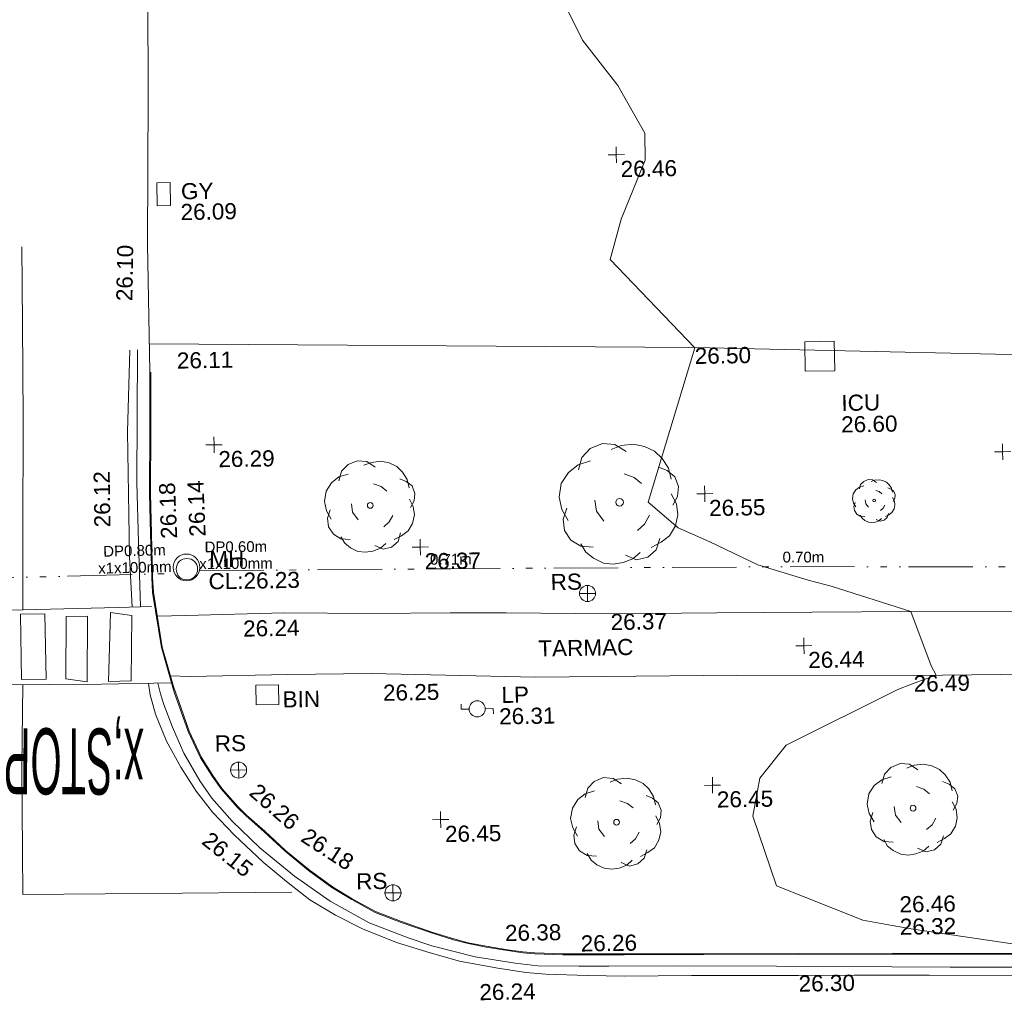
# Model space of a CAD drawing. Header units: millimetres. Extents: x -290717 to 520720, y -88450 to 287762.
# Tile 181 of 256: x -109149 to -86232, y 83021 to 105849. Entities that reach past the tile are written whole.
import ezdxf

# ---------------------------------------------------------------- set-up
doc = ezdxf.new("R2010")
doc.units = ezdxf.units.MM
doc.linetypes.add('IMPORT-UG_EIR_QLB2 _2_', pattern=[2750, 1500, -300, 0, -300, 150, -300, 0, -200])
doc.linetypes.add('IMPORT-UG_ELEC_STREET LIGHTING_QLB2 _2_', pattern=[2700, 1500, -300, 0, -250, 150, -300, 0, -200])
for name, color, linetype, lineweight, true_color in [('00_TOPO_BIN', 7, 'Continuous', 9, 0x7f5f3f), ('00_TOPO_FOOTPATH', 7, 'Continuous', 9, 0xa50000), ('00_TOPO_FURN_LAMP_POST', 7, 'Continuous', 9, 0x666666), ('00_TOPO_FURN_SIGN', 7, 'Continuous', 9, 0x666666), ('00_TOPO_KERB_BOTTOM', 1, 'Continuous', 9, 0xff0000), ('00_TOPO_KERB_TOP', 7, 'Continuous', 9, 0xa500a5), ('00_TOPO_LEVEL_SPOT', 7, 'Continuous', 9, 0x666666), ('00_TOPO_ROAD_MARKING_WHITE_CONTINUOUS', 7, 'Continuous', 9, 0x999999), ('00_TOPO_ROAD_MARKING_YELLOW_CONTINUOUS', 40, 'Continuous', 9, 0xffbf00), ('00_TOPO_SERV_GULLY', 7, 'Continuous', 9, 0x5252a5), ('00_TOPO_SERV_IC', 5, 'Continuous', 9, 0x0000ff), ('00_TOPO_SERV_MH', 7, 'Continuous', 9, 0x666666), ('00_TOPO_TREE', 7, 'Continuous', 9, 0x666666), ('01_DTM_CONTOUR_MNR', 7, 'Continuous', 9, 0xa5a552), ('12333-PUM-2D-U-0001-C01 - Rev2_REVIT IMPORT_dwg', 7, 'Continuous', 9, 0x767676), ('PUM-EIRCOMM-MH', 6, 'Continuous', 9, 0xff00ff), ('PUM-EIRCOMM-NOTES', 6, 'Continuous', 9, 0xff00ff), ('PUM-EIRCOMM-QLB2', 6, 'IMPORT-UG_EIR_QLB2 _2_', 9, 0xff00ff)]:
    doc.layers.add(name, color=color, linetype=linetype, lineweight=lineweight, true_color=true_color)
for name, color, linetype, lineweight in [('00_TOPO_PEDASTRIAN', 7, 'Continuous', 9), ('00_TOPO_ROAD_EDGE', 7, 'Continuous', 9), ('00_TOPO_ROAD_TEXT', 7, 'Continuous', 9), ('00_TOPO_SURFACE', 7, 'Continuous', 9), ('00_TOPO_SURVEY_TEXT', 7, 'Continuous', 9)]:
    doc.layers.add(name, color=color, linetype=linetype, lineweight=lineweight)
doc.styles.add('Arial_1', font='arial.ttf', dxfattribs={"height": 250})
doc.styles.add('Swis721 Lt BT_2', font='swissl.ttf', dxfattribs={"height": 375})
doc.styles.add('Swis721 Lt BT_26', font='swissl.ttf', dxfattribs={"width": 0.433625, "height": 1536.688685})

# ---------------------------------------------------------------- blocks, each defined once
blk = doc.blocks.new('12333-PUM-2D-U-0001-C01 - Rev2_REVIT IMPORT_dwg_CONIFEROUS_TREE-2077097-Site Location Plan Existing')
at = {"layer": '00_TOPO_TREE', "color": 254, "true_color": 0xcccccc, "flags": 128}
for points in [[(533801917, 725652300), (533801982, 725652517), (533802135, 725652670), (533802352, 725652757), (533802570, 725652735), (533802766, 725652604)], [(533802505, 725652648), (533802679, 725652713), (533802897, 725652735), (533803093, 725652692), (533803267, 725652604), (533803397, 725652474), (533803506, 725652300), (533803550, 725652104)], [(533801721, 725651407), (533801612, 725651603), (533801569, 725651821), (533801612, 725652060), (533801743, 725652256), (533801917, 725652387), (533802135, 725652452)], [(533803332, 725652321), (533803484, 725652256), (533803615, 725652147), (533803680, 725651973), (533803659, 725651799), (533803572, 725651647)], [(533802722, 725652213), (533802897, 725652147), (533803027, 725652038)], [(533803550, 725651843), (533803637, 725651668), (533803659, 725651472), (533803615, 725651276), (533803506, 725651102), (533803354, 725650993), (533803180, 725650906)], [(533802156, 725650928), (533801939, 725650950), (533801765, 725651059), (533801656, 725651233), (533801634, 725651429), (533801699, 725651625)], [(533802352, 725651385), (533802222, 725651559), (533802200, 725651755)], [(533803158, 725651472), (533803071, 725651320), (533802940, 725651211)], [(533802984, 725650819), (533802853, 725650710), (533802679, 725650645), (533802505, 725650623), (533802331, 725650645), (533802156, 725650732), (533802026, 725650841), (533801939, 725650993)], [(533803332, 725651059), (533803267, 725650863), (533803114, 725650732), (533802918, 725650689), (533802722, 725650776)]]:
    blk.add_lwpolyline(points, dxfattribs=at)
at = {"layer": '00_TOPO_TREE', "color": 254, "true_color": 0xcccccc}
blk.add_circle((533802635, 725651712), 67.2, dxfattribs=at)
blk = doc.blocks.new('12333-PUM-2D-U-0001-C01 - Rev2_REVIT IMPORT_dwg_CONIFEROUS_TREE-2077098-Site Location Plan Existing')
at = {"layer": '00_TOPO_TREE', "color": 254, "true_color": 0xcccccc, "flags": 128}
for points in [[(533807520, 725644825), (533807586, 725645043), (533807738, 725645195), (533807956, 725645282), (533808174, 725645261), (533808369, 725645130)], [(533808108, 725645174), (533808282, 725645239), (533808500, 725645261), (533808696, 725645217), (533808870, 725645130), (533809001, 725644999), (533809110, 725644825), (533809153, 725644629)], [(533807324, 725643933), (533807216, 725644129), (533807172, 725644346), (533807216, 725644586), (533807346, 725644782), (533807520, 725644912), (533807738, 725644978)], [(533808326, 725644738), (533808500, 725644673), (533808631, 725644564)], [(533808935, 725644847), (533809088, 725644782), (533809218, 725644673), (533809284, 725644499), (533809262, 725644325), (533809175, 725644172)], [(533807956, 725643911), (533807825, 725644085), (533807803, 725644281)], [(533809153, 725644368), (533809240, 725644194), (533809262, 725643998), (533809218, 725643802), (533809110, 725643628), (533808957, 725643519), (533808783, 725643432)], [(533807760, 725643454), (533807542, 725643476), (533807368, 725643584), (533807259, 725643759), (533807237, 725643954), (533807303, 725644150)], [(533808761, 725643998), (533808674, 725643846), (533808544, 725643737)], [(533808935, 725643584), (533808870, 725643388), (533808718, 725643258), (533808522, 725643214), (533808326, 725643301)], [(533808587, 725643345), (533808457, 725643236), (533808282, 725643171), (533808108, 725643149), (533807934, 725643171), (533807760, 725643258), (533807629, 725643367), (533807542, 725643519)]]:
    blk.add_lwpolyline(points, dxfattribs=at)
at = {"layer": '00_TOPO_TREE', "color": 254, "true_color": 0xcccccc}
blk.add_circle((533808239, 725644238), 67.2, dxfattribs=at)
blk = doc.blocks.new('12333-PUM-2D-U-0001-C01 - Rev2_REVIT IMPORT_dwg_CONIFEROUS_TREE-2077099-Site Location Plan Existing')
at = {"layer": '00_TOPO_TREE', "color": 254, "true_color": 0xcccccc, "flags": 128}
for points in [[(533814426, 725645032), (533814491, 725645250), (533814644, 725645402), (533814861, 725645490), (533815079, 725645468), (533815275, 725645337)], [(533815014, 725645381), (533815188, 725645446), (533815406, 725645468), (533815601, 725645424), (533815776, 725645337), (533815906, 725645207), (533816015, 725645032), (533816059, 725644836)], [(533814230, 725644140), (533814121, 725644336), (533814078, 725644553), (533814121, 725644793), (533814252, 725644989), (533814426, 725645119), (533814644, 725645185)], [(533815231, 725644945), (533815406, 725644880), (533815536, 725644771)], [(533815841, 725645054), (533815993, 725644989), (533816124, 725644880), (533816189, 725644706), (533816168, 725644532), (533816080, 725644379)], [(533814861, 725644118), (533814731, 725644292), (533814709, 725644488)], [(533816059, 725644575), (533816146, 725644401), (533816168, 725644205), (533816124, 725644009), (533816015, 725643835), (533815863, 725643726), (533815689, 725643639)], [(533814665, 725643661), (533814448, 725643683), (533814274, 725643792), (533814165, 725643966), (533814143, 725644162), (533814208, 725644358)], [(533815667, 725644205), (533815580, 725644053), (533815449, 725643944)], [(533815841, 725643792), (533815776, 725643596), (533815623, 725643465), (533815427, 725643421), (533815231, 725643509)], [(533815493, 725643552), (533815362, 725643443), (533815188, 725643378), (533815014, 725643356), (533814840, 725643378), (533814665, 725643465), (533814535, 725643574), (533814448, 725643726)]]:
    blk.add_lwpolyline(points, dxfattribs=at)
at = {"layer": '00_TOPO_TREE', "color": 254, "true_color": 0xcccccc}
blk.add_circle((533815144, 725644445), 67.2, dxfattribs=at)
blk = doc.blocks.new('12333-PUM-2D-U-0001-C01 - Rev2_REVIT IMPORT_dwg_CONIFEROUS_TREE-2077124-Site Location Plan Existing')
at = {"layer": '00_TOPO_TREE', "color": 254, "true_color": 0xcccccc, "flags": 128}
for points in [[(533807493, 725652458), (533807579, 725652745), (533807780, 725652946), (533808067, 725653061), (533808354, 725653032), (533808612, 725652860)], [(533808268, 725652917), (533808498, 725653004), (533808785, 725653032), (533809043, 725652975), (533809273, 725652860), (533809445, 725652688), (533809588, 725652458), (533809646, 725652200)], [(533807235, 725651282), (533807091, 725651540), (533807034, 725651827), (533807091, 725652143), (533807264, 725652401), (533807493, 725652573), (533807780, 725652659)], [(533808555, 725652343), (533808785, 725652257), (533808957, 725652114)], [(533809359, 725652487), (533809560, 725652401), (533809732, 725652257), (533809818, 725652028), (533809789, 725651798), (533809674, 725651597)], [(533809646, 725651856), (533809760, 725651626), (533809789, 725651368), (533809732, 725651109), (533809588, 725650880), (533809387, 725650736), (533809158, 725650622)], [(533808067, 725651253), (533807895, 725651483), (533807866, 725651741)], [(533807809, 725650650), (533807522, 725650679), (533807292, 725650822), (533807149, 725651052), (533807120, 725651310), (533807206, 725651569)], [(533809129, 725651368), (533809014, 725651167), (533808842, 725651023)], [(533808899, 725650507), (533808727, 725650363), (533808498, 725650277), (533808268, 725650248), (533808038, 725650277), (533807809, 725650392), (533807637, 725650535), (533807522, 725650736)], [(533809359, 725650822), (533809273, 725650564), (533809072, 725650392), (533808813, 725650335), (533808555, 725650449)]]:
    blk.add_lwpolyline(points, dxfattribs=at)
at = {"layer": '00_TOPO_TREE', "color": 254, "true_color": 0xcccccc}
blk.add_circle((533808440, 725651683), 88.5, dxfattribs=at)
blk = doc.blocks.new('12333-PUM-2D-U-0001-C01 - Rev2_REVIT IMPORT_dwg_MSL_RoadSign_SYM-2077193-Site Location Plan Existing')
at = {"layer": '00_TOPO_FURN_SIGN', "color": 254, "true_color": 0xcccccc}
for p, q in [((-500, 0), (500, 0)), ((0, -500), (0, 500))]:
    blk.add_line(p, q, dxfattribs=at)
blk.add_circle((0, 0), 500, dxfattribs=at)
blk = doc.blocks.new('12333-PUM-2D-U-0001-C01 - Rev2_REVIT IMPORT_dwg_MSL_Lamp_Post_SYM-2077199-Site Location Plan Existing')
at = {"layer": '00_TOPO_FURN_LAMP_POST', "color": 254, "true_color": 0xcccccc, "flags": 128}
for points in [[(-500, 0), (-1000, 0), (-1000, 317)], [(500, 0), (1000, 0), (1000, -317)]]:
    blk.add_lwpolyline(points, dxfattribs=at)
at = {"layer": '00_TOPO_FURN_LAMP_POST', "color": 254, "true_color": 0xcccccc}
blk.add_circle((0, 0), 500, dxfattribs=at)
blk = doc.blocks.new('12333-PUM-2D-U-0001-C01 - Rev2_REVIT IMPORT_dwg_MM-2077200-Site Location Plan Existing')
at = {"layer": '00_TOPO_LEVEL_SPOT', "color": 254, "true_color": 0xcccccc, "flags": 128}
for points in [[(0, -500), (0, 0), (-500, 0)], [(500, 0), (0, 0), (0, 500)]]:
    blk.add_lwpolyline(points, dxfattribs=at)
blk = doc.blocks.new('12333-PUM-2D-U-0001-C01 - Rev2_REVIT IMPORT_dwg_CONIFEROUS_TREE-2077237-Site Location Plan Existing')
at = {"layer": '00_TOPO_TREE', "color": 254, "true_color": 0xcccccc, "flags": 128}
for points in [[(533814025, 725651898), (533814056, 725652000), (533814128, 725652072), (533814230, 725652113), (533814333, 725652103), (533814425, 725652041)], [(533814302, 725652062), (533814384, 725652093), (533814486, 725652103), (533814578, 725652082), (533814660, 725652041), (533814722, 725651980), (533814773, 725651898), (533814794, 725651806)], [(533813933, 725651478), (533813882, 725651570), (533813861, 725651673), (533813882, 725651785), (533813943, 725651878), (533814025, 725651939), (533814128, 725651970)], [(533814404, 725651857), (533814486, 725651826), (533814548, 725651775)], [(533814691, 725651908), (533814763, 725651878), (533814824, 725651826), (533814855, 725651744), (533814845, 725651662), (533814804, 725651591)], [(533814230, 725651468), (533814169, 725651550), (533814158, 725651642)], [(533814794, 725651683), (533814835, 725651601), (533814845, 725651509), (533814824, 725651416), (533814773, 725651335), (533814701, 725651283), (533814619, 725651242)], [(533814138, 725651253), (533814035, 725651263), (533813953, 725651314), (533813902, 725651396), (533813892, 725651488), (533813923, 725651580)], [(533814609, 725651509), (533814568, 725651437), (533814507, 725651386)], [(533814527, 725651201), (533814466, 725651150), (533814384, 725651119), (533814302, 725651109), (533814220, 725651119), (533814138, 725651160), (533814076, 725651212), (533814035, 725651283)], [(533814691, 725651314), (533814660, 725651222), (533814589, 725651160), (533814496, 725651140), (533814404, 725651181)]]:
    blk.add_lwpolyline(points, dxfattribs=at)
at = {"layer": '00_TOPO_TREE', "color": 254, "true_color": 0xcccccc}
blk.add_circle((533814363, 725651621), 31.6, dxfattribs=at)
blk = doc.blocks.new('12333-PUM-2D-U-0001-C01 - Rev2_REVIT IMPORT_dwg_MGS62954_T2_Galway_ITM_3d_Rev1-2077680-Site Location Plan Existing')
at = {"layer": '00_TOPO_BIN', "color": 254, "true_color": 0xcccccc}
for p, q in [((533799898, 725647114), (533799898, 725647571)), ((533800431, 725647571), (533799898, 725647571)), ((533800431, 725647114), (533800431, 725647571)), ((533799898, 725647114), (533800431, 725647114))]:
    blk.add_line(p, q, dxfattribs=at)
at = {"layer": '00_TOPO_FOOTPATH', "color": 254, "true_color": 0xcccccc, "flags": 128}
for points in [[(533797633, 725649220), (533798299, 725649225), (533800589, 725649249), (533802598, 725649193), (533804451, 725649177), (533805752, 725649156), (533808182, 725649091), (533810659, 725649074), (533812874, 725649049), (533815171, 725649022), (533817929, 725648982)], [(533863277, 725646732), (533857701, 725646793), (533853100, 725646841), (533848964, 725646900), (533844221, 725646988), (533841209, 725647113), (533838127, 725647130), (533836819, 725647172), (533831159, 725647162), (533827288, 725647349), (533823914, 725647339), (533819960, 725647506), (533815208, 725647535), (533811095, 725647614), (533806413, 725647649), (533802585, 725647798), (533800651, 725647807), (533798375, 725647805), (533797917, 725647829)]]:
    blk.add_lwpolyline(points, dxfattribs=at)
at = {"layer": '00_TOPO_KERB_BOTTOM', "color": 254, "true_color": 0xcccccc, "flags": 128}
blk.add_lwpolyline([(533817853, 725640996), (533814604, 725641056), (533810217, 725641123), (533808360, 725641148), (533806932, 725641176), (533806280, 725641211), (533806006, 725641238), (533805647, 725641296), (533805153, 725641386), (533804734, 725641474), (533804400, 725641570), (533803890, 725641737), (533803188, 725641993), (533802586, 725642237), (533802047, 725642544), (533801588, 725642836), (533801053, 725643241), (533800513, 725643703), (533800035, 725644159), (533799618, 725644538), (533799415, 725644743), (533799052, 725645173), (533798843, 725645477), (533798586, 725645907), (533798309, 725646525), (533798000, 725647446), (533797717, 725648492), (533797534, 725649777), (533797520, 725650124), (533797512, 725651146), (533797504, 725652070), (533797541, 725653591), (533797562, 725654820), (533797562, 725654915)], dxfattribs=at)
at = {"layer": '00_TOPO_KERB_TOP', "color": 254, "true_color": 0xcccccc, "flags": 128}
blk.add_lwpolyline([(533797582, 725654900), (533797582, 725654820), (533797561, 725653591), (533797524, 725652070), (533797532, 725651146), (533797540, 725650124), (533797554, 725649779), (533797736, 725648496), (533797986, 725647576), (533798151, 725647071), (533798328, 725646532), (533798603, 725645916), (533798860, 725645488), (533799068, 725645185), (533799430, 725644756), (533799632, 725644553), (533800048, 725644173), (533800526, 725643718), (533801066, 725643256), (533801599, 725642853), (533802057, 725642561), (533802595, 725642255), (533803195, 725642011), (533803896, 725641756), (533804406, 725641589), (533804739, 725641494), (533805157, 725641405), (533805650, 725641315), (533806008, 725641258), (533806282, 725641230), (533806932, 725641196), (533808361, 725641168), (533810218, 725641143), (533814604, 725641076), (533817854, 725641015)], dxfattribs=at)
at = {"layer": '00_TOPO_PEDASTRIAN', "color": 254, "true_color": 0xcccccc}
for p, q in [((533794449, 725647799), (533794449, 725649323)), ((533794449, 725649323), (533795021, 725649323)), ((533795021, 725649323), (533795021, 725647799)), ((533796469, 725647723), (533796545, 725649323)), ((533796545, 725649323), (533797040, 725649247)), ((533795478, 725647799), (533795516, 725649247)), ((533795516, 725649247), (533796011, 725649247)), ((533796011, 725649247), (533795973, 725647723)), ((533797040, 725649247), (533797002, 725647723)), ((533794449, 725647799), (533795021, 725647799)), ((533795478, 725647799), (533795973, 725647723)), ((533796469, 725647723), (533797002, 725647723))]:
    blk.add_line(p, q, dxfattribs=at)
at = {"layer": '00_TOPO_ROAD_EDGE', "color": 254, "true_color": 0xcccccc, "flags": 128}
blk.add_lwpolyline([(533797562, 725654915), (533797554, 725657881), (533797634, 725661378), (533797701, 725665880), (533797789, 725669252)], dxfattribs=at)
at = {"layer": '00_TOPO_ROAD_MARKING_WHITE_CONTINUOUS', "color": 254, "true_color": 0xcccccc, "flags": 128}
for points in [[(533794510, 725649424), (533794540, 725651120), (533794590, 725653880), (533794620, 725656080), (533794630, 725657870)], [(533789920, 725649320), (533791290, 725649350), (533793880, 725649420), (533796730, 725649440), (533797500, 725649450)], [(533789160, 725647730), (533792700, 725647700), (533796310, 725647660), (533797930, 725647660)], [(533794480, 725647680), (533794420, 725645780), (533794390, 725642800), (533797260, 725642770), (533800650, 725642740)]]:
    blk.add_lwpolyline(points, dxfattribs=at)
at = {"layer": '00_TOPO_ROAD_MARKING_YELLOW_CONTINUOUS', "color": 254, "true_color": 0xcccccc, "flags": 128}
for points in [[(533797050, 725649444), (533797010, 725650610), (533797010, 725651600), (533797020, 725653520), (533797100, 725655420)], [(533797250, 725649447), (533797230, 725650950), (533797210, 725652330), (533797280, 725655430)], [(533797400, 725647660), (533797440, 725647390), (533797550, 725646940), (533797800, 725646310), (533798120, 725645700), (533798470, 725645130), (533798840, 725644640), (533799340, 725644090), (533800000, 725643450), (533800530, 725642990), (533801070, 725642560), (533801660, 725642190), (533802280, 725641860), (533803070, 725641530), (533803850, 725641270), (533804530, 725641070), (533805370, 725640900), (533806070, 725640780), (533806530, 725640730), (533807500, 725640680), (533808370, 725640650), (533809920, 725640640), (533812410, 725640600), (533813710, 725640580), (533815450, 725640550), (533817820, 725640500)], [(533819150, 725640670), (533815940, 725640730), (533811900, 725640820), (533809600, 725640870), (533808000, 725640890), (533807310, 725640900), (533806350, 725640930), (533805820, 725641000), (533804890, 725641160), (533803890, 725641440), (533803340, 725641630), (533802440, 725642000), (533801540, 725642520), (533800720, 725643110), (533799930, 725643790), (533799290, 725644420), (533798830, 725644960), (533798560, 725645370), (533798200, 725646020), (533797940, 725646630), (533797750, 725647160), (533797680, 725647410), (533797620, 725647660)]]:
    blk.add_lwpolyline(points, dxfattribs=at)
at = {"layer": '00_TOPO_SERV_GULLY', "color": 254, "true_color": 0xcccccc}
for p, q in [((533797802, 725658772), (533797802, 725659306)), ((533797802, 725659306), (533798107, 725659306)), ((533798107, 725659306), (533798107, 725658772)), ((533797802, 725658772), (533798107, 725658772))]:
    blk.add_line(p, q, dxfattribs=at)
at = {"layer": '00_TOPO_SERV_IC', "color": 254, "true_color": 0xcccccc}
for p, q in [((533812814, 725654657), (533812814, 725655343)), ((533813499, 725655343), (533812814, 725655343)), ((533813499, 725654657), (533813499, 725655343)), ((533812814, 725654657), (533813499, 725654657))]:
    blk.add_line(p, q, dxfattribs=at)
at = {"layer": '00_TOPO_SERV_MH', "color": 254, "true_color": 0xcccccc}
blk.add_circle((533798342, 725650303), 249, dxfattribs=at)
at = {"layer": '00_TOPO_SURFACE', "color": 254, "true_color": 0xcccccc, "flags": 128}
blk.add_lwpolyline([(533870800, 725648049), (533871218, 725651631), (533871277, 725653285), (533870799, 725653449), (533858874, 725653971), (533843986, 725654102), (533832299, 725654376), (533822851, 725654753), (533810248, 725655252), (533797560, 725655560)], dxfattribs=at)
at = {"layer": '01_DTM_CONTOUR_MNR', "color": 254, "true_color": 0xcccccc, "flags": 128}
blk.add_lwpolyline([(533817765, 725641184), (533815097, 725641628), (533814614, 725641725), (533813929, 725641858), (533811935, 725642692), (533811411, 725644327), (533811592, 725645203), (533812221, 725645964), (533814841, 725647214), (533815159, 725647330), (533815307, 725647383), (533815740, 725647530), (533815624, 725647751), (533815170, 725649020), (533813332, 725649644), (533812798, 725649796), (533811629, 725650175), (533810523, 725650723), (533809791, 725651066), (533809107, 725651671), (533810250, 725655250), (533808317, 725657340), (533808592, 725658273), (533809175, 725659635), (533809177, 725660264), (533808568, 725661389), (533807761, 725662451), (533807346, 725663340)], dxfattribs=at)
at = {"xscale": 0.375, "yscale": 0.375, "zscale": 0.375}
for name, p in [('12333-PUM-2D-U-0001-C01 - Rev2_REVIT IMPORT_dwg_MM-2077200-Site Location Plan Existing', (533808504, 725659774)), ('12333-PUM-2D-U-0001-C01 - Rev2_REVIT IMPORT_dwg_MM-2077200-Site Location Plan Existing', (533799024, 725653185)), ('12333-PUM-2D-U-0001-C01 - Rev2_REVIT IMPORT_dwg_MM-2077200-Site Location Plan Existing', (533817374, 725652704)), ('12333-PUM-2D-U-0001-C01 - Rev2_REVIT IMPORT_dwg_MM-2077200-Site Location Plan Existing', (533810425, 725651848)), ('12333-PUM-2D-U-0001-C01 - Rev2_REVIT IMPORT_dwg_MM-2077200-Site Location Plan Existing', (533803784, 725650722)), ('12333-PUM-2D-U-0001-C01 - Rev2_REVIT IMPORT_dwg_MSL_RoadSign_SYM-2077193-Site Location Plan Existing', (533807656, 725649574)), ('12333-PUM-2D-U-0001-C01 - Rev2_REVIT IMPORT_dwg_MM-2077200-Site Location Plan Existing', (533812670, 725648270)), ('12333-PUM-2D-U-0001-C01 - Rev2_REVIT IMPORT_dwg_MSL_Lamp_Post_SYM-2077199-Site Location Plan Existing', (533805042, 725646933)), ('12333-PUM-2D-U-0001-C01 - Rev2_REVIT IMPORT_dwg_MSL_RoadSign_SYM-2077193-Site Location Plan Existing', (533799464, 725645605)), ('12333-PUM-2D-U-0001-C01 - Rev2_REVIT IMPORT_dwg_MM-2077200-Site Location Plan Existing', (533810487, 725645060)), ('12333-PUM-2D-U-0001-C01 - Rev2_REVIT IMPORT_dwg_MM-2077200-Site Location Plan Existing', (533804146, 725644370)), ('12333-PUM-2D-U-0001-C01 - Rev2_REVIT IMPORT_dwg_MSL_RoadSign_SYM-2077193-Site Location Plan Existing', (533803007, 725642686))]:
    blk.add_blockref(name, p, dxfattribs=at)
for name in ['12333-PUM-2D-U-0001-C01 - Rev2_REVIT IMPORT_dwg_CONIFEROUS_TREE-2077124-Site Location Plan Existing', '12333-PUM-2D-U-0001-C01 - Rev2_REVIT IMPORT_dwg_CONIFEROUS_TREE-2077097-Site Location Plan Existing', '12333-PUM-2D-U-0001-C01 - Rev2_REVIT IMPORT_dwg_CONIFEROUS_TREE-2077237-Site Location Plan Existing', '12333-PUM-2D-U-0001-C01 - Rev2_REVIT IMPORT_dwg_CONIFEROUS_TREE-2077099-Site Location Plan Existing', '12333-PUM-2D-U-0001-C01 - Rev2_REVIT IMPORT_dwg_CONIFEROUS_TREE-2077098-Site Location Plan Existing']:
    blk.add_blockref(name, (0, 0))
at = {"layer": '00_TOPO_BIN', "color": 251, "true_color": 0x666666, "insert": (533800516, 725647419), "char_height": 375, "width": 987.77, "attachment_point": 1, "line_spacing_factor": 1.005062, "style": 'Swis721 Lt BT_2'}
blk.add_mtext('BIN', dxfattribs=at)
at = {"layer": '00_TOPO_FOOTPATH', "color": 251, "true_color": 0x666666, "char_height": 375, "width": 1495.9, "attachment_point": 1, "line_spacing_factor": 1.005062, "style": 'Swis721 Lt BT_2'}
for s, insert in [('26.24', (533799627, 725649084)), ('26.37', (533808182, 725649087)), ('26.25', (533802856, 725647534)), ('26.49', (533815208, 725647530))]:
    blk.add_mtext(s, dxfattribs=dict(at, insert=insert))
at = {"layer": '00_TOPO_FURN_LAMP_POST', "char_height": 375, "attachment_point": 1, "line_spacing_factor": 1.005062, "style": 'Swis721 Lt BT_2'}
for s, insert, width in [('LP', (533805611, 725647435), 707.59), ('26.31', (533805549, 725646937), 1495.9)]:
    blk.add_mtext(s, dxfattribs=dict(at, insert=insert, width=width))
at = {"layer": '00_TOPO_FURN_SIGN', "char_height": 375, "width": 783.57, "attachment_point": 1, "line_spacing_factor": 1.005062, "style": 'Swis721 Lt BT_2'}
for insert in [(533806802, 725650042), (533798920, 725646420), (533802154, 725643154)]:
    blk.add_mtext('RS', dxfattribs=dict(at, insert=insert))
at = {"layer": '00_TOPO_KERB_BOTTOM', "color": 251, "true_color": 0x666666, "char_height": 375, "width": 1495.9, "attachment_point": 1, "line_spacing_factor": 1.005062, "style": 'Swis721 Lt BT_2'}
for s, insert, rotation in [('26.14', (533798419, 725651051), 91.3924), ('26.18', (533801066, 725644252), 326.0928)]:
    blk.add_mtext(s, dxfattribs=dict(at, insert=insert, rotation=rotation))
for s, insert in [('26.32', (533814788, 725641876)), ('26.26', (533807356, 725641617))]:
    blk.add_mtext(s, dxfattribs=dict(at, insert=insert))
at = {"layer": '00_TOPO_KERB_TOP', "color": 251, "true_color": 0x666666, "char_height": 375, "width": 1495.9, "attachment_point": 1, "line_spacing_factor": 1.005062, "style": 'Swis721 Lt BT_2'}
for s, insert, rotation in [('26.18', (533797756, 725651012), 91.3924), ('26.26', (533799926, 725645318), 317.8147)]:
    blk.add_mtext(s, dxfattribs=dict(at, insert=insert, rotation=rotation))
for s, insert in [('26.46', (533814789, 725642399)), ('26.38', (533805597, 725641892))]:
    blk.add_mtext(s, dxfattribs=dict(at, insert=insert))
at = {"layer": '00_TOPO_LEVEL_SPOT', "char_height": 375, "width": 1495.9, "attachment_point": 1, "line_spacing_factor": 1.005062, "style": 'Swis721 Lt BT_2'}
for s, insert in [('26.46', (533808599, 725659627)), ('26.29', (533799119, 725653037)), ('26.55', (533810520, 725651700)), ('26.37', (533803879, 725650575)), ('26.44', (533812765, 725648123)), ('26.45', (533810582, 725644913)), ('26.45', (533804241, 725644222))]:
    blk.add_mtext(s, dxfattribs=dict(at, insert=insert))
at = {"layer": '00_TOPO_ROAD_EDGE', "color": 251, "true_color": 0x666666, "insert": (533796807, 725656573), "char_height": 375, "width": 1495.9, "attachment_point": 1, "rotation": 88.0032, "line_spacing_factor": 1.005062, "style": 'Swis721 Lt BT_2'}
blk.add_mtext('26.10', dxfattribs=at)
at = {"layer": '00_TOPO_ROAD_MARKING_YELLOW_CONTINUOUS', "color": 251, "true_color": 0x666666, "char_height": 375, "width": 1495.9, "attachment_point": 1, "line_spacing_factor": 1.005062, "style": 'Swis721 Lt BT_2'}
for s, insert, rotation in [('26.12', (533796206, 725651310), 89.7778), ('26.15', (533798791, 725644211), 320.2985)]:
    blk.add_mtext(s, dxfattribs=dict(at, insert=insert, rotation=rotation))
for s, insert in [('26.30', (533812410, 725640595)), ('26.24', (533804977, 725640525))]:
    blk.add_mtext(s, dxfattribs=dict(at, insert=insert))
at = {"layer": '00_TOPO_ROAD_TEXT', "color": 251, "true_color": 0x666666, "insert": (533797244, 725645070), "char_height": 1536.7, "width": 3521.41, "attachment_point": 1, "rotation": 178.7547, "line_spacing_factor": 1.005062, "style": 'Swis721 Lt BT_26'}
blk.add_mtext('x;STOP', dxfattribs=at)
at = {"layer": '00_TOPO_SERV_GULLY', "color": 251, "true_color": 0x666666, "char_height": 375, "attachment_point": 1, "line_spacing_factor": 1.005062, "style": 'Swis721 Lt BT_2'}
for s, insert, width in [('GY', (533798358, 725659287), 821.56), ('26.09', (533798340, 725658804), 1495.9)]:
    blk.add_mtext(s, dxfattribs=dict(at, insert=insert, width=width))
at = {"layer": '00_TOPO_SERV_IC', "color": 251, "true_color": 0x666666, "char_height": 375, "attachment_point": 1, "line_spacing_factor": 1.005062, "style": 'Swis721 Lt BT_2'}
for s, insert, width in [('ICU', (533813641, 725654093), 1021.01), ('26.60', (533813627, 725653592), 1495.9)]:
    blk.add_mtext(s, dxfattribs=dict(at, insert=insert, width=width))
at = {"layer": '00_TOPO_SERV_MH', "char_height": 375, "attachment_point": 1, "line_spacing_factor": 1.005062, "style": 'Swis721 Lt BT_2'}
for s, insert, width in [('MH', (533798869, 725650713), 949.78), ('CL:26.23', (533798841, 725650198), 2440.93)]:
    blk.add_mtext(s, dxfattribs=dict(at, insert=insert, width=width))
at = {"layer": '00_TOPO_SURFACE', "color": 251, "true_color": 0x666666, "char_height": 375, "width": 1495.9, "attachment_point": 1, "line_spacing_factor": 1.005062, "style": 'Swis721 Lt BT_2'}
for s, insert in [('26.11', (533798194, 725655349)), ('26.50', (533810248, 725655247))]:
    blk.add_mtext(s, dxfattribs=dict(at, insert=insert))
at = {"layer": '00_TOPO_SURVEY_TEXT', "color": 251, "true_color": 0x666666, "insert": (533806488, 725648500), "char_height": 375, "width": 2450.43, "attachment_point": 1, "line_spacing_factor": 1.005062, "style": 'Swis721 Lt BT_2'}
blk.add_mtext('TARMAC', dxfattribs=at)
blk = doc.blocks.new('12333-PUM-2D-U-0001-C01 - Rev2_REVIT IMPORT_dwg-1620468-Site Location Plan Existing')
at = {"layer": 'PUM-EIRCOMM-MH', "color": 211, "true_color": 0xffaaff}
blk.add_circle((157254, 34490), 311, dxfattribs=at)
at = {"layer": 'PUM-EIRCOMM-QLB2', "color": 211, "true_color": 0xffaaff}
blk.add_line((148984, 34292), (156977, 34351), dxfattribs=at)
at = {"layer": 'PUM-EIRCOMM-QLB2', "color": 211, "true_color": 0xffaaff, "flags": 128}
blk.add_lwpolyline([(157553, 34407), (163407, 34351), (171610, 34258), (180582, 34089), (193319, 33485), (202370, 32910), (211110, 32082), (217866, 31639), (224319, 31220), (230504, 30841), (237874, 30351), (242338, 29723), (244518, 29195), (249032, 28949), (256599, 28812), (266696, 29705), (266946, 29880)], dxfattribs=at)
blk.add_blockref('12333-PUM-2D-U-0001-C01 - Rev2_REVIT IMPORT_dwg_MGS62954_T2_Galway_ITM_3d_Rev1-2077680-Site Location Plan Existing', (-533641080, -725615854))
at = {"layer": 'PUM-EIRCOMM-NOTES', "char_height": 250, "attachment_point": 2, "line_spacing_factor": 0.941778, "style": 'Arial_1'}
for s, insert, width, rotation in [('DP0.60m\\Px1x100mm', (158412, 35077), 2038.46, 359.4437), ('DP0.80m\\Px1x100mm', (156049, 35027), 2038.46, 0.4221), ('0.71m', (163411, 34698), 1160.03, 359.3504), ('0.70m', (171617, 34605), 1160.03, 358.9209)]:
    blk.add_mtext(s, dxfattribs=dict(at, insert=insert, width=width, rotation=rotation))

msp = doc.modelspace()

# ---------------------------------------------------------------- block references
at = {"layer": '12333-PUM-2D-U-0001-C01 - Rev2_REVIT IMPORT_dwg', "color": 254, "linetype": 'IMPORT-UG_ELEC_STREET LIGHTING_QLB2 _2_', "true_color": 0xffd4d4, "rotation": 0.9999999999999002}
msp.add_blockref('12333-PUM-2D-U-0001-C01 - Rev2_REVIT IMPORT_dwg-1620468-Site Location Plan Existing', (-261895, 55870), dxfattribs=at)

doc.saveas('drawing.dxf')
